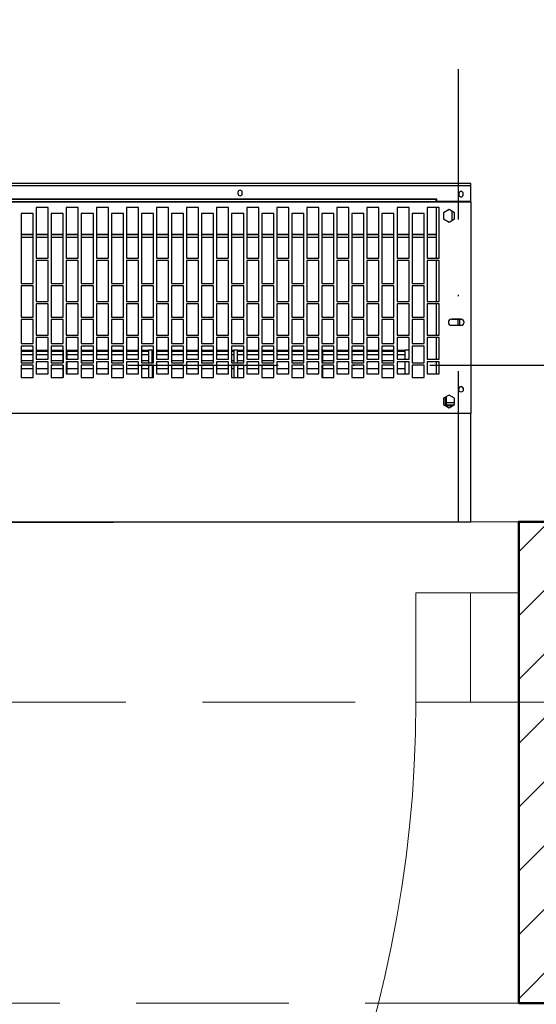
# Model space of a CAD drawing. Header units: centimetres. Extents: x -2715 to 104803, y -2927 to 32152.
# Tile 22 of 72: x 86799 to 86842, y -489 to -407. Entities that reach past the tile are written whole.
import ezdxf

# ---------------------------------------------------------------- set-up
doc = ezdxf.new("R2010")
doc.units = ezdxf.units.CM
doc.header["$MEASUREMENT"] = 0
doc.linetypes.add('DASHDOT2', pattern=[0.5, 0.25, -0.125, 0, -0.125])
doc.linetypes.add('HIDDENX2', pattern=[19.05, 12.7, -6.35])
for name, color, linetype, lineweight in [('1_ doors proj.', 252, 'Continuous', 15), ('1_ hatch proj.', 252, 'Continuous', 9), ('1_ projection', 252, 'HIDDENX2', 5), ('1_ przerywana  S_CONSTRUCTION', 252, 'DASHDOT2', 25), ('1_ wall STRUCT proj.', 252, 'Continuous', 50), ('1_ wall STRUCT-DIV rozbiorka', 252, 'Continuous', 9)]:
    doc.layers.add(name, color=color, linetype=linetype, lineweight=lineweight)
doc.layers.add('Sonniger opisy', color=255, linetype='Continuous')
doc.linetypes.add('Rozbiö˘ka', pattern='A,7,[121,msgB.shx,S=1,R=0,X=0.5,Y=-1.826635],7', length=14)

# ---------------------------------------------------------------- blocks, each defined once
blk = doc.blocks.new('FDSFGGDHGFH')
for p, q in [((109, 0), (109, -9.092)), ((117.546, 0), (114, 0)), ((109, -9.092), (113.546, -9.092))]:
    blk.add_line(p, q)
for points in [[(109, -9.092), (109, 0), (113.546, 0), (113.546, -9.092)], [(113.546, -9.092), (113.546, 0), (117.546, 0), (117.546, -9.092)]]:
    blk.add_lwpolyline(points, close=True)
blk.add_arc((8.092, -9.092), 100.908, 270, 0)
blk = doc.blocks.new('GUARD ONE')
at = {"layer": 'Sonniger opisy', "color": 7, "linetype": 'Continuous', "lineweight": 25, "transparency": 16777216}
for p, q in [((796.768, 483.087), (796.083, 483.087)), ((796.185, 483.306), (796.768, 483.306)), ((796.768, 483.318), (796.207, 483.318)), ((796.538, 482.458), (796.993, 482.721)), ((796.768, 482.595), (796.768, 483.38)), ((796.818, 483.351), (796.818, 482.624)), ((797.568, 480.688), (797.568, 479.688)), ((799.568, 480.988), (799.568, 479.988)), ((800.218, 479.688), (800.218, 480.688)), ((800.218, 480.284), (800.863, 480.284)), ((800.863, 480.254), (800.218, 480.254)), ((801.113, 480.284), (802.113, 480.284)), ((802.113, 480.254), (801.113, 480.254)), ((802.363, 480.284), (803.363, 480.284)), ((803.363, 480.254), (802.363, 480.254)), ((803.613, 480.284), (804.613, 480.284)), ((804.613, 480.254), (803.613, 480.254)), ((804.863, 480.284), (805.863, 480.284)), ((805.863, 480.254), (804.863, 480.254)), ((806.113, 480.284), (807.018, 480.284)), ((807.018, 480.254), (806.113, 480.254)), ((807.018, 480.988), (807.018, 479.988)), ((807.363, 480.284), (808.363, 480.284)), ((808.363, 480.254), (807.363, 480.254)), ((808.612, 480.284), (809.612, 480.284)), ((809.612, 480.254), (808.612, 480.254)), ((809.862, 480.284), (810.862, 480.284)), ((810.862, 480.254), (809.862, 480.254)), ((811.112, 480.284), (812.112, 480.284)), ((812.112, 480.254), (811.112, 480.254)), ((812.362, 480.284), (813.362, 480.284)), ((813.362, 480.254), (812.362, 480.254)), ((813.612, 480.284), (814.117, 480.284)), ((814.117, 480.254), (813.612, 480.254)), ((814.117, 479.988), (814.117, 480.988)), ((814.417, 479.988), (814.417, 480.988)), ((814.417, 480.284), (814.612, 480.284)), ((814.612, 480.254), (814.417, 480.254)), ((814.862, 480.284), (815.862, 480.284)), ((815.862, 480.254), (814.862, 480.254)), ((816.112, 480.284), (817.112, 480.284)), ((817.112, 480.254), (816.112, 480.254)), ((817.362, 480.284), (818.362, 480.284)), ((818.362, 480.254), (817.362, 480.254)), ((818.612, 480.284), (819.612, 480.284)), ((819.612, 480.254), (818.612, 480.254)), ((819.862, 480.284), (820.862, 480.284)), ((820.862, 480.254), (819.862, 480.254)), ((821.112, 480.284), (821.217, 480.284)), ((821.217, 480.254), (821.112, 480.254)), ((821.217, 479.988), (821.217, 480.988)), ((821.517, 479.988), (821.517, 480.988)), ((821.517, 480.284), (822.112, 480.284)), ((822.112, 480.254), (821.517, 480.254)), ((822.362, 480.284), (823.362, 480.284)), ((823.362, 480.254), (822.362, 480.254)), ((823.612, 480.284), (824.612, 480.284)), ((824.612, 480.254), (823.612, 480.254)), ((824.862, 480.284), (825.862, 480.284)), ((825.862, 480.254), (824.862, 480.254)), ((826.112, 480.284), (827.112, 480.284)), ((827.112, 480.254), (826.112, 480.254)), ((827.362, 480.284), (828.317, 480.284)), ((828.317, 480.254), (827.362, 480.254)), ((828.317, 479.688), (828.317, 480.688)), ((828.617, 479.988), (828.617, 480.988)), ((828.617, 480.284), (829.612, 480.284)), ((829.612, 480.254), (828.617, 480.254)), ((829.862, 480.284), (830.862, 480.284)), ((830.862, 480.254), (829.862, 480.254)), ((831.112, 480.284), (832.112, 480.284)), ((832.112, 480.254), (831.112, 480.254)), ((797.363, 479.688), (798.363, 479.688)), ((797.568, 479.488), (797.568, 477.688)), ((798.613, 479.988), (799.613, 479.988)), ((799.863, 479.688), (800.863, 479.688)), ((801.113, 479.988), (802.113, 479.988)), ((801.113, 479.611), (802.113, 479.611)), ((802.113, 479.582), (801.113, 479.582)), ((802.363, 479.688), (803.363, 479.688)), ((803.613, 479.988), (804.613, 479.988)), ((803.613, 479.611), (804.613, 479.611)), ((804.613, 479.582), (803.613, 479.582)), ((804.863, 479.688), (805.863, 479.688)), ((806.113, 479.988), (807.113, 479.988)), ((806.113, 479.611), (807.018, 479.611)), ((807.018, 479.582), (806.113, 479.582)), ((807.363, 479.688), (808.363, 479.688)), ((808.612, 479.988), (809.612, 479.988)), ((808.612, 479.611), (809.612, 479.611)), ((809.612, 479.582), (808.612, 479.582)), ((809.862, 479.688), (810.862, 479.688)), ((811.112, 479.988), (812.112, 479.988)), ((811.112, 479.611), (812.112, 479.611)), ((812.112, 479.582), (811.112, 479.582)), ((812.362, 479.688), (813.362, 479.688)), ((813.612, 479.988), (814.612, 479.988)), ((813.612, 479.611), (814.117, 479.611)), ((814.117, 479.582), (813.612, 479.582)), ((814.417, 479.611), (814.612, 479.611)), ((814.612, 479.582), (814.417, 479.582)), ((814.862, 479.688), (815.862, 479.688)), ((816.112, 479.988), (817.112, 479.988)), ((816.112, 479.611), (817.112, 479.611)), ((817.112, 479.582), (816.112, 479.582)), ((817.362, 479.688), (818.362, 479.688)), ((818.612, 479.988), (819.612, 479.988)), ((818.612, 479.611), (819.612, 479.611)), ((819.612, 479.582), (818.612, 479.582)), ((819.862, 479.688), (820.862, 479.688)), ((821.112, 479.988), (822.112, 479.988)), ((821.112, 479.611), (821.217, 479.611)), ((821.217, 479.582), (821.112, 479.582)), ((821.517, 479.611), (822.112, 479.611)), ((822.112, 479.582), (821.517, 479.582)), ((822.362, 479.688), (823.362, 479.688)), ((823.612, 479.988), (824.612, 479.988)), ((823.612, 479.611), (824.612, 479.611)), ((824.612, 479.582), (823.612, 479.582)), ((824.862, 479.688), (825.862, 479.688)), ((826.112, 479.988), (827.112, 479.988)), ((826.112, 479.611), (827.112, 479.611)), ((827.112, 479.582), (826.112, 479.582)), ((827.362, 479.688), (828.362, 479.688)), ((828.612, 479.988), (829.612, 479.988)), ((828.617, 479.611), (829.612, 479.611)), ((829.612, 479.582), (828.617, 479.582)), ((829.862, 479.688), (830.862, 479.688)), ((831.112, 479.988), (832.112, 479.988)), ((831.112, 479.611), (832.112, 479.611)), ((832.112, 479.582), (831.112, 479.582)), ((800.218, 479.122), (800.863, 479.122)), ((800.863, 479.094), (800.218, 479.094)), ((800.218, 478.837), (800.863, 478.837)), ((800.863, 478.813), (800.218, 478.813)), ((800.218, 478.769), (800.863, 478.769)), ((800.863, 478.749), (800.218, 478.749)), ((801.113, 479.122), (802.113, 479.122)), ((802.113, 479.094), (801.113, 479.094)), ((801.113, 478.837), (802.113, 478.837)), ((802.113, 478.813), (801.113, 478.813)), ((801.113, 478.769), (802.113, 478.769)), ((802.113, 478.749), (801.113, 478.749)), ((802.363, 479.122), (803.363, 479.122)), ((803.363, 479.094), (802.363, 479.094)), ((802.363, 478.837), (803.363, 478.837)), ((803.363, 478.813), (802.363, 478.813)), ((802.363, 478.769), (803.363, 478.769)), ((803.363, 478.749), (802.363, 478.749)), ((803.613, 479.122), (804.613, 479.122)), ((804.613, 479.094), (803.613, 479.094)), ((803.613, 478.837), (804.613, 478.837)), ((804.613, 478.813), (803.613, 478.813)), ((803.613, 478.769), (804.613, 478.769)), ((804.613, 478.749), (803.613, 478.749)), ((804.863, 479.122), (805.863, 479.122)), ((805.863, 479.094), (804.863, 479.094)), ((804.863, 478.837), (805.863, 478.837)), ((805.863, 478.813), (804.863, 478.813)), ((804.863, 478.769), (805.863, 478.769)), ((805.863, 478.749), (804.863, 478.749)), ((806.113, 479.122), (807.018, 479.122)), ((807.018, 479.094), (806.113, 479.094)), ((806.113, 478.837), (807.018, 478.837)), ((807.018, 478.813), (806.113, 478.813)), ((806.113, 478.769), (807.018, 478.769)), ((807.018, 478.749), (806.113, 478.749)), ((807.363, 479.122), (808.363, 479.122)), ((808.363, 479.094), (807.363, 479.094)), ((807.363, 478.837), (808.363, 478.837)), ((808.363, 478.813), (807.363, 478.813)), ((807.363, 478.769), (808.363, 478.769)), ((808.363, 478.749), (807.363, 478.749)), ((808.612, 479.122), (809.612, 479.122)), ((809.612, 479.094), (808.612, 479.094)), ((808.612, 478.837), (809.612, 478.837)), ((809.612, 478.813), (808.612, 478.813)), ((808.612, 478.769), (809.612, 478.769)), ((809.612, 478.749), (808.612, 478.749)), ((809.862, 479.122), (810.862, 479.122)), ((810.862, 479.094), (809.862, 479.094)), ((809.862, 478.837), (810.862, 478.837)), ((810.862, 478.813), (809.862, 478.813)), ((809.862, 478.769), (810.862, 478.769)), ((810.862, 478.749), (809.862, 478.749)), ((811.112, 479.122), (812.112, 479.122)), ((812.112, 479.094), (811.112, 479.094)), ((811.112, 478.837), (812.112, 478.837)), ((812.112, 478.813), (811.112, 478.813)), ((811.112, 478.769), (812.112, 478.769)), ((812.112, 478.749), (811.112, 478.749)), ((812.362, 479.122), (813.362, 479.122)), ((813.362, 479.094), (812.362, 479.094)), ((812.362, 478.837), (813.362, 478.837)), ((813.362, 478.813), (812.362, 478.813)), ((812.362, 478.769), (813.362, 478.769)), ((813.362, 478.749), (812.362, 478.749)), ((813.612, 479.122), (814.117, 479.122)), ((814.117, 479.094), (813.612, 479.094)), ((813.612, 478.837), (814.117, 478.837)), ((814.117, 478.813), (813.612, 478.813)), ((813.612, 478.769), (814.117, 478.769)), ((814.117, 478.749), (813.612, 478.749)), ((814.117, 478.731), (814.417, 478.731)), ((814.417, 479.122), (814.612, 479.122)), ((814.612, 479.094), (814.417, 479.094)), ((814.417, 478.837), (814.612, 478.837)), ((814.612, 478.813), (814.417, 478.813)), ((814.417, 478.769), (814.612, 478.769)), ((814.612, 478.749), (814.417, 478.749)), ((814.862, 479.122), (815.862, 479.122)), ((815.862, 479.094), (814.862, 479.094)), ((814.862, 478.837), (815.862, 478.837)), ((815.862, 478.813), (814.862, 478.813)), ((814.862, 478.769), (815.862, 478.769)), ((815.862, 478.749), (814.862, 478.749)), ((816.112, 479.122), (817.112, 479.122)), ((817.112, 479.094), (816.112, 479.094)), ((816.112, 478.837), (817.112, 478.837)), ((817.112, 478.813), (816.112, 478.813)), ((816.112, 478.769), (817.112, 478.769)), ((817.112, 478.749), (816.112, 478.749)), ((817.362, 479.122), (818.362, 479.122)), ((818.362, 479.094), (817.362, 479.094)), ((817.362, 478.837), (818.362, 478.837)), ((818.362, 478.813), (817.362, 478.813)), ((817.362, 478.769), (818.362, 478.769)), ((818.362, 478.749), (817.362, 478.749)), ((818.612, 479.122), (819.612, 479.122)), ((819.612, 479.094), (818.612, 479.094)), ((818.612, 478.837), (819.612, 478.837)), ((819.612, 478.813), (818.612, 478.813)), ((818.612, 478.769), (819.612, 478.769)), ((819.612, 478.749), (818.612, 478.749)), ((819.862, 479.122), (820.862, 479.122)), ((820.862, 479.094), (819.862, 479.094)), ((819.862, 478.837), (820.862, 478.837)), ((820.862, 478.813), (819.862, 478.813)), ((819.862, 478.769), (820.862, 478.769)), ((820.862, 478.749), (819.862, 478.749)), ((821.112, 479.122), (821.217, 479.122)), ((821.217, 479.094), (821.112, 479.094)), ((821.112, 478.837), (821.217, 478.837)), ((821.217, 478.813), (821.112, 478.813)), ((821.112, 478.769), (821.217, 478.769)), ((821.217, 478.749), (821.112, 478.749)), ((821.217, 478.731), (821.517, 478.731)), ((821.517, 479.122), (822.112, 479.122)), ((822.112, 479.094), (821.517, 479.094)), ((821.517, 478.837), (822.112, 478.837)), ((822.112, 478.813), (821.517, 478.813)), ((821.517, 478.769), (822.112, 478.769)), ((822.112, 478.749), (821.517, 478.749)), ((822.362, 479.122), (823.362, 479.122)), ((823.362, 479.094), (822.362, 479.094)), ((822.362, 478.837), (823.362, 478.837)), ((823.362, 478.813), (822.362, 478.813)), ((822.362, 478.769), (823.362, 478.769)), ((823.362, 478.749), (822.362, 478.749)), ((823.612, 479.122), (824.612, 479.122)), ((824.612, 479.094), (823.612, 479.094)), ((823.612, 478.837), (824.612, 478.837)), ((824.612, 478.813), (823.612, 478.813)), ((823.612, 478.769), (824.612, 478.769)), ((824.612, 478.749), (823.612, 478.749)), ((824.862, 479.122), (825.862, 479.122)), ((825.862, 479.094), (824.862, 479.094)), ((824.862, 478.837), (825.862, 478.837)), ((825.862, 478.813), (824.862, 478.813)), ((824.862, 478.769), (825.862, 478.769)), ((825.862, 478.749), (824.862, 478.749)), ((826.112, 479.122), (827.112, 479.122)), ((827.112, 479.094), (826.112, 479.094)), ((826.112, 478.837), (827.112, 478.837)), ((827.112, 478.813), (826.112, 478.813)), ((826.112, 478.769), (827.112, 478.769)), ((827.112, 478.749), (826.112, 478.749)), ((827.362, 479.122), (828.317, 479.122)), ((828.317, 479.094), (827.362, 479.094)), ((827.362, 478.837), (828.317, 478.837)), ((828.317, 478.813), (827.362, 478.813)), ((827.362, 478.769), (828.317, 478.769)), ((828.317, 478.749), (827.362, 478.749)), ((828.617, 479.122), (829.612, 479.122)), ((829.612, 479.094), (828.617, 479.094)), ((828.617, 478.837), (829.612, 478.837)), ((829.612, 478.813), (828.617, 478.813)), ((828.617, 478.769), (829.612, 478.769)), ((829.612, 478.749), (828.617, 478.749)), ((829.862, 479.122), (830.862, 479.122)), ((830.862, 479.094), (829.862, 479.094)), ((829.862, 478.837), (830.862, 478.837)), ((830.862, 478.813), (829.862, 478.813)), ((829.862, 478.769), (830.862, 478.769)), ((830.862, 478.749), (829.862, 478.749)), ((831.112, 479.122), (832.112, 479.122)), ((832.112, 479.094), (831.112, 479.094)), ((831.112, 478.837), (832.112, 478.837)), ((832.112, 478.813), (831.112, 478.813)), ((831.112, 478.769), (832.112, 478.769)), ((832.112, 478.749), (831.112, 478.749)), ((798.613, 478.388), (799.613, 478.388)), ((801.113, 478.388), (802.113, 478.388)), ((803.613, 478.388), (804.613, 478.388)), ((806.113, 478.388), (807.113, 478.388)), ((808.612, 478.388), (809.612, 478.388)), ((811.112, 478.388), (812.112, 478.388)), ((813.612, 478.388), (814.612, 478.388)), ((816.112, 478.388), (817.112, 478.388)), ((818.612, 478.388), (819.612, 478.388)), ((821.112, 478.388), (822.112, 478.388)), ((823.612, 478.388), (824.612, 478.388)), ((826.112, 478.388), (827.112, 478.388)), ((828.612, 478.388), (829.612, 478.388)), ((831.112, 478.388), (832.112, 478.388)), ((797.363, 477.688), (798.363, 477.688)), ((797.568, 477.488), (797.568, 474.888)), ((799.863, 477.688), (800.863, 477.688)), ((802.363, 477.688), (803.363, 477.688)), ((804.863, 477.688), (805.863, 477.688)), ((807.363, 477.688), (808.363, 477.688)), ((809.862, 477.688), (810.862, 477.688)), ((812.362, 477.688), (813.362, 477.688)), ((814.862, 477.688), (815.862, 477.688)), ((817.362, 477.688), (818.362, 477.688)), ((819.862, 477.688), (820.862, 477.688)), ((822.362, 477.688), (823.362, 477.688)), ((824.862, 477.688), (825.862, 477.688)), ((827.362, 477.688), (828.362, 477.688)), ((829.862, 477.688), (830.862, 477.688)), ((795.638, 476.662), (795.638, 476.162)), ((795.818, 476.162), (795.818, 476.662)), ((798.613, 476.188), (799.613, 476.188)), ((801.113, 476.188), (802.113, 476.188)), ((803.613, 476.188), (804.613, 476.188)), ((806.113, 476.188), (807.113, 476.188)), ((808.612, 476.188), (809.612, 476.188)), ((811.112, 476.188), (812.112, 476.188)), ((813.612, 476.188), (814.612, 476.188)), ((816.112, 476.188), (817.112, 476.188)), ((818.612, 476.188), (819.612, 476.188)), ((821.112, 476.188), (822.112, 476.188)), ((823.612, 476.188), (824.612, 476.188)), ((826.112, 476.188), (827.112, 476.188)), ((828.612, 476.188), (829.612, 476.188)), ((831.112, 476.188), (832.112, 476.188)), ((797.363, 474.888), (798.363, 474.888)), ((797.568, 474.688), (797.568, 471.288)), ((799.863, 474.888), (800.863, 474.888)), ((802.363, 474.888), (803.363, 474.888)), ((804.863, 474.888), (805.863, 474.888)), ((807.363, 474.888), (808.363, 474.888)), ((809.862, 474.888), (810.862, 474.888)), ((812.362, 474.888), (813.362, 474.888)), ((814.862, 474.888), (815.862, 474.888)), ((817.362, 474.888), (818.362, 474.888)), ((819.862, 474.888), (820.862, 474.888)), ((822.362, 474.888), (823.362, 474.888)), ((824.862, 474.888), (825.862, 474.888)), ((827.362, 474.888), (828.362, 474.888)), ((829.862, 474.888), (830.862, 474.888)), ((798.613, 473.388), (799.613, 473.388)), ((801.113, 473.388), (802.113, 473.388)), ((803.613, 473.388), (804.613, 473.388)), ((806.113, 473.388), (807.113, 473.388)), ((808.612, 473.388), (809.612, 473.388)), ((811.112, 473.388), (812.112, 473.388)), ((813.612, 473.388), (814.612, 473.388)), ((816.112, 473.388), (817.112, 473.388)), ((818.612, 473.388), (819.612, 473.388)), ((821.112, 473.388), (822.112, 473.388)), ((823.612, 473.388), (824.612, 473.388)), ((826.112, 473.388), (827.112, 473.388)), ((828.612, 473.388), (829.612, 473.388)), ((831.112, 473.388), (832.112, 473.388)), ((797.363, 471.288), (798.363, 471.288)), ((799.863, 471.288), (800.863, 471.288)), ((802.363, 471.288), (803.363, 471.288)), ((804.863, 471.288), (805.863, 471.288)), ((807.363, 471.288), (808.363, 471.288)), ((809.862, 471.288), (810.862, 471.288)), ((812.362, 471.288), (813.362, 471.288)), ((814.862, 471.288), (815.862, 471.288)), ((817.362, 471.288), (818.362, 471.288)), ((819.862, 471.288), (820.862, 471.288)), ((822.362, 471.288), (823.362, 471.288)), ((824.862, 471.288), (825.862, 471.288)), ((827.362, 471.288), (828.362, 471.288)), ((829.862, 471.288), (830.862, 471.288)), ((797.568, 471.088), (797.568, 466.888)), ((798.363, 469.338), (797.568, 469.338)), ((798.363, 469.131), (797.568, 469.131)), ((798.363, 469.08), (797.568, 469.08)), ((799.613, 469.338), (798.613, 469.338)), ((799.613, 469.131), (798.613, 469.131)), ((799.613, 469.08), (798.613, 469.08)), ((800.863, 469.338), (799.863, 469.338)), ((800.863, 469.131), (799.863, 469.131)), ((800.863, 469.08), (799.863, 469.08)), ((802.113, 469.338), (801.113, 469.338)), ((802.113, 469.131), (801.113, 469.131)), ((802.113, 469.08), (801.113, 469.08)), ((803.363, 469.338), (802.363, 469.338)), ((803.363, 469.131), (802.363, 469.131)), ((803.363, 469.08), (802.363, 469.08)), ((804.613, 469.338), (803.613, 469.338)), ((804.613, 469.131), (803.613, 469.131)), ((804.613, 469.08), (803.613, 469.08)), ((805.863, 469.338), (804.863, 469.338)), ((805.863, 469.131), (804.863, 469.131)), ((805.863, 469.08), (804.863, 469.08)), ((807.113, 469.338), (806.113, 469.338)), ((807.113, 469.131), (806.113, 469.131)), ((807.113, 469.08), (806.113, 469.08)), ((808.363, 469.338), (807.363, 469.338)), ((808.363, 469.131), (807.363, 469.131)), ((808.363, 469.08), (807.363, 469.08)), ((809.612, 469.338), (808.612, 469.338)), ((809.612, 469.131), (808.612, 469.131)), ((809.612, 469.08), (808.612, 469.08)), ((810.862, 469.338), (809.862, 469.338)), ((810.862, 469.131), (809.862, 469.131)), ((810.862, 469.08), (809.862, 469.08)), ((812.112, 469.338), (811.112, 469.338)), ((812.112, 469.131), (811.112, 469.131)), ((812.112, 469.08), (811.112, 469.08)), ((813.362, 469.338), (812.362, 469.338)), ((813.362, 469.131), (812.362, 469.131)), ((813.362, 469.08), (812.362, 469.08)), ((814.612, 469.338), (813.612, 469.338)), ((814.612, 469.131), (813.612, 469.131)), ((814.612, 469.08), (813.612, 469.08)), ((815.862, 469.338), (814.862, 469.338)), ((815.862, 469.131), (814.862, 469.131)), ((815.862, 469.08), (814.862, 469.08)), ((817.112, 469.338), (816.112, 469.338)), ((817.112, 469.131), (816.112, 469.131)), ((817.112, 469.08), (816.112, 469.08)), ((818.362, 469.338), (817.362, 469.338)), ((818.362, 469.131), (817.362, 469.131)), ((818.362, 469.08), (817.362, 469.08)), ((819.612, 469.338), (818.612, 469.338)), ((819.612, 469.131), (818.612, 469.131)), ((819.612, 469.08), (818.612, 469.08)), ((820.862, 469.338), (819.862, 469.338)), ((820.862, 469.131), (819.862, 469.131)), ((820.862, 469.08), (819.862, 469.08)), ((822.112, 469.338), (821.112, 469.338)), ((822.112, 469.131), (821.112, 469.131)), ((822.112, 469.08), (821.112, 469.08)), ((823.362, 469.338), (822.362, 469.338)), ((823.362, 469.131), (822.362, 469.131)), ((823.362, 469.08), (822.362, 469.08)), ((824.612, 469.338), (823.612, 469.338)), ((824.612, 469.131), (823.612, 469.131)), ((824.612, 469.08), (823.612, 469.08)), ((825.862, 469.338), (824.862, 469.338)), ((825.862, 469.131), (824.862, 469.131)), ((825.862, 469.08), (824.862, 469.08)), ((827.112, 469.338), (826.112, 469.338)), ((827.112, 469.131), (826.112, 469.131)), ((827.112, 469.08), (826.112, 469.08)), ((828.362, 469.338), (827.362, 469.338)), ((828.362, 469.131), (827.362, 469.131)), ((828.362, 469.08), (827.362, 469.08)), ((829.612, 469.338), (828.612, 469.338)), ((829.612, 469.131), (828.612, 469.131)), ((829.612, 469.08), (828.612, 469.08)), ((830.862, 469.338), (829.862, 469.338)), ((830.862, 469.131), (829.862, 469.131)), ((830.862, 469.08), (829.862, 469.08)), ((832.112, 469.338), (831.112, 469.338)), ((832.112, 469.131), (831.112, 469.131)), ((832.112, 469.08), (831.112, 469.08)), ((796.268, 467.934), (796.268, 467.199)), ((798.613, 467.388), (799.613, 467.388)), ((801.113, 467.388), (802.113, 467.388)), ((803.613, 467.388), (804.613, 467.388)), ((806.113, 467.388), (807.113, 467.388)), ((808.612, 467.388), (809.612, 467.388)), ((811.112, 467.388), (812.112, 467.388)), ((813.612, 467.388), (814.612, 467.388)), ((816.112, 467.388), (817.112, 467.388)), ((818.612, 467.388), (819.612, 467.388)), ((821.112, 467.388), (822.112, 467.388)), ((823.612, 467.388), (824.612, 467.388)), ((826.112, 467.388), (827.112, 467.388)), ((828.612, 467.388), (829.612, 467.388)), ((831.112, 467.388), (832.112, 467.388)), ((797.538, 466.372), (794.738, 466.372)), ((794.938, 466.412), (794.938, 466.372)), ((795.098, 466.412), (795.098, 466.372)), ((795.938, 466.412), (795.938, 466.372)), ((796.268, 466.412), (796.268, 466.372)), ((797.318, 466.412), (797.318, 466.372)), ((797.363, 466.888), (798.363, 466.888)), ((797.418, 466.384), (797.568, 466.384)), ((797.418, 466.384), (797.568, 466.384)), ((901.837, 466.412), (797.638, 466.412)), ((797.638, 466.188), (797.638, 466.365)), ((799.863, 466.888), (800.863, 466.888)), ((802.363, 466.888), (803.363, 466.888)), ((804.863, 466.888), (805.863, 466.888)), ((807.363, 466.888), (808.363, 466.888)), ((809.862, 466.888), (810.862, 466.888)), ((812.362, 466.888), (813.362, 466.888)), ((814.862, 466.888), (815.862, 466.888)), ((817.362, 466.888), (818.362, 466.888)), ((819.862, 466.888), (820.862, 466.888)), ((822.362, 466.888), (823.362, 466.888)), ((824.862, 466.888), (825.862, 466.888)), ((827.362, 466.888), (828.362, 466.888)), ((829.862, 466.888), (830.862, 466.888)), ((901.937, 466.188), (797.538, 466.188))]:
    blk.add_line(p, q, dxfattribs=at)
for points in [[(901.837, 466.188), (901.837, 466.365), (901.837, 466.412), (904.737, 466.412), (904.737, 483.988), (904.737, 492.988), (794.738, 492.988), (794.738, 483.988), (904.737, 483.988)], [(901.837, 466.365), (797.638, 466.365), (797.638, 466.412), (794.738, 466.412), (794.738, 483.988)], [(796.538, 482.462), (796.538, 482.462), (796.993, 482.725), (796.993, 483.25), (796.538, 483.513), (796.083, 483.25), (796.083, 482.725), (796.538, 482.462)], [(796.993, 483.246), (796.538, 483.509), (796.083, 483.246)], [(796.083, 482.725), (796.538, 482.462), (796.993, 482.725)], [(799.568, 479.788), (799.568, 478.731), (799.613, 478.731)], [(799.863, 478.731), (800.218, 478.731), (800.218, 479.488)], [(807.018, 479.788), (807.018, 478.731), (807.113, 478.731), (807.018, 478.731)], [(814.117, 479.788), (814.117, 478.731), (814.417, 478.731), (814.417, 479.788)], [(821.217, 479.788), (821.217, 478.731), (821.517, 478.731), (821.517, 479.788)], [(828.317, 478.731), (828.362, 478.731), (828.317, 478.731), (828.317, 479.488)], [(828.617, 478.731), (828.612, 478.731), (828.617, 478.731), (828.617, 479.788)], [(796.538, 467.043), (796.538, 467.043), (796.993, 467.306), (796.993, 467.831), (796.538, 468.094), (796.083, 467.831), (796.083, 467.306), (796.538, 467.043)], [(796.993, 467.827), (796.538, 468.09), (796.083, 467.827)], [(796.083, 467.306), (796.538, 467.043), (796.993, 467.306)], [(794.738, 466.412), (794.738, 466.372), (794.738, 466.372), (794.738, 465.053), (794.738, 464.873), (904.737, 464.873), (904.737, 465.053), (794.738, 465.053)], [(794.738, 466.372), (797.538, 466.372), (797.538, 466.372), (797.538, 466.188), (901.937, 466.188), (901.937, 466.372)], [(797.418, 466.412), (797.418, 466.384), (797.418, 466.384), (797.418, 466.372)], [(797.568, 466.412), (797.568, 466.384), (797.568, 466.384), (797.568, 466.188)]]:
    blk.add_lwpolyline(points, dxfattribs=at)
for points in [[(795.718, 481.938, -1), (795.358, 481.938), (795.358, 482.038, -1), (795.718, 482.038)], [(795.358, 465.818), (795.358, 465.718, 1), (795.718, 465.718), (795.718, 465.818, 1)], [(813.727, 465.716), (813.727, 465.616, 1), (814.087, 465.616), (814.087, 465.716, 1)]]:
    blk.add_lwpolyline(points, format="xyb", close=True, dxfattribs=at)
for points in [[(797.363, 480.688), (797.363, 479.688), (798.363, 479.688), (798.363, 480.688)], [(799.613, 479.988), (799.613, 480.988), (798.613, 480.988), (798.613, 479.988)], [(799.863, 480.688), (799.863, 479.688), (800.863, 479.688), (800.863, 480.688)], [(802.113, 479.988), (802.113, 480.988), (801.113, 480.988), (801.113, 479.988)], [(802.363, 480.688), (802.363, 479.688), (803.363, 479.688), (803.363, 480.688)], [(804.613, 479.988), (804.613, 480.988), (803.613, 480.988), (803.613, 479.988)], [(804.863, 480.688), (804.863, 479.688), (805.863, 479.688), (805.863, 480.688)], [(807.113, 479.988), (807.113, 480.988), (806.113, 480.988), (806.113, 479.988)], [(807.363, 480.688), (807.363, 479.688), (808.363, 479.688), (808.363, 480.688)], [(809.612, 479.988), (809.612, 480.988), (808.612, 480.988), (808.612, 479.988)], [(809.862, 480.688), (809.862, 479.688), (810.862, 479.688), (810.862, 480.688)], [(812.112, 479.988), (812.112, 480.988), (811.112, 480.988), (811.112, 479.988)], [(812.362, 480.688), (812.362, 479.688), (813.362, 479.688), (813.362, 480.688)], [(814.612, 479.988), (814.612, 480.988), (813.612, 480.988), (813.612, 479.988)], [(814.862, 480.688), (814.862, 479.688), (815.862, 479.688), (815.862, 480.688)], [(817.112, 479.988), (817.112, 480.988), (816.112, 480.988), (816.112, 479.988)], [(817.362, 480.688), (817.362, 479.688), (818.362, 479.688), (818.362, 480.688)], [(819.612, 479.988), (819.612, 480.988), (818.612, 480.988), (818.612, 479.988)], [(819.862, 480.688), (819.862, 479.688), (820.862, 479.688), (820.862, 480.688)], [(822.112, 479.988), (822.112, 480.988), (821.112, 480.988), (821.112, 479.988)], [(822.362, 480.688), (822.362, 479.688), (823.362, 479.688), (823.362, 480.688)], [(824.612, 479.988), (824.612, 480.988), (823.612, 480.988), (823.612, 479.988)], [(824.862, 480.688), (824.862, 479.688), (825.862, 479.688), (825.862, 480.688)], [(827.112, 479.988), (827.112, 480.988), (826.112, 480.988), (826.112, 479.988)], [(827.362, 480.688), (827.362, 479.688), (828.362, 479.688), (828.362, 480.688)], [(829.612, 479.988), (829.612, 480.988), (828.612, 480.988), (828.612, 479.988)], [(829.862, 480.688), (829.862, 479.688), (830.862, 479.688), (830.862, 480.688)], [(832.112, 479.988), (832.112, 480.988), (831.112, 480.988), (831.112, 479.988)], [(797.363, 479.488), (797.363, 477.688), (798.363, 477.688), (798.363, 479.488)], [(799.613, 478.388), (799.613, 479.788), (798.613, 479.788), (798.613, 478.388)], [(799.863, 479.488), (799.863, 477.688), (800.863, 477.688), (800.863, 479.488)], [(802.113, 478.388), (802.113, 479.788), (801.113, 479.788), (801.113, 478.388)], [(802.363, 479.488), (802.363, 477.688), (803.363, 477.688), (803.363, 479.488)], [(804.613, 478.388), (804.613, 479.788), (803.613, 479.788), (803.613, 478.388)], [(804.863, 479.488), (804.863, 477.688), (805.863, 477.688), (805.863, 479.488)], [(807.113, 478.388), (807.113, 479.788), (806.113, 479.788), (806.113, 478.388)], [(807.363, 479.488), (807.363, 477.688), (808.363, 477.688), (808.363, 479.488)], [(809.612, 478.388), (809.612, 479.788), (808.612, 479.788), (808.612, 478.388)], [(809.862, 479.488), (809.862, 477.688), (810.862, 477.688), (810.862, 479.488)], [(812.112, 478.388), (812.112, 479.788), (811.112, 479.788), (811.112, 478.388)], [(812.362, 479.488), (812.362, 477.688), (813.362, 477.688), (813.362, 479.488)], [(814.612, 478.388), (814.612, 479.788), (813.612, 479.788), (813.612, 478.388)], [(814.862, 479.488), (814.862, 477.688), (815.862, 477.688), (815.862, 479.488)], [(817.112, 478.388), (817.112, 479.788), (816.112, 479.788), (816.112, 478.388)], [(817.362, 479.488), (817.362, 477.688), (818.362, 477.688), (818.362, 479.488)], [(819.612, 478.388), (819.612, 479.788), (818.612, 479.788), (818.612, 478.388)], [(819.862, 479.488), (819.862, 477.688), (820.862, 477.688), (820.862, 479.488)], [(822.112, 478.388), (822.112, 479.788), (821.112, 479.788), (821.112, 478.388)], [(822.362, 479.488), (822.362, 477.688), (823.362, 477.688), (823.362, 479.488)], [(824.612, 478.388), (824.612, 479.788), (823.612, 479.788), (823.612, 478.388)], [(824.862, 479.488), (824.862, 477.688), (825.862, 477.688), (825.862, 479.488)], [(827.112, 478.388), (827.112, 479.788), (826.112, 479.788), (826.112, 478.388)], [(827.362, 479.488), (827.362, 477.688), (828.362, 477.688), (828.362, 479.488)], [(829.612, 478.388), (829.612, 479.788), (828.612, 479.788), (828.612, 478.388)], [(829.862, 479.488), (829.862, 477.688), (830.862, 477.688), (830.862, 479.488)], [(832.112, 478.388), (832.112, 479.788), (831.112, 479.788), (831.112, 478.388)], [(799.613, 476.188), (799.613, 478.188), (798.613, 478.188), (798.613, 476.188)], [(802.113, 476.188), (802.113, 478.188), (801.113, 478.188), (801.113, 476.188)], [(804.613, 476.188), (804.613, 478.188), (803.613, 478.188), (803.613, 476.188)], [(807.113, 476.188), (807.113, 478.188), (806.113, 478.188), (806.113, 476.188)], [(809.612, 476.188), (809.612, 478.188), (808.612, 478.188), (808.612, 476.188)], [(812.112, 476.188), (812.112, 478.188), (811.112, 478.188), (811.112, 476.188)], [(814.612, 476.188), (814.612, 478.188), (813.612, 478.188), (813.612, 476.188)], [(817.112, 476.188), (817.112, 478.188), (816.112, 478.188), (816.112, 476.188)], [(819.612, 476.188), (819.612, 478.188), (818.612, 478.188), (818.612, 476.188)], [(822.112, 476.188), (822.112, 478.188), (821.112, 478.188), (821.112, 476.188)], [(824.612, 476.188), (824.612, 478.188), (823.612, 478.188), (823.612, 476.188)], [(827.112, 476.188), (827.112, 478.188), (826.112, 478.188), (826.112, 476.188)], [(829.612, 476.188), (829.612, 478.188), (828.612, 478.188), (828.612, 476.188)], [(832.112, 476.188), (832.112, 478.188), (831.112, 478.188), (831.112, 476.188)], [(797.363, 477.488), (797.363, 474.888), (798.363, 474.888), (798.363, 477.488)], [(799.863, 477.488), (799.863, 474.888), (800.863, 474.888), (800.863, 477.488)], [(802.363, 477.488), (802.363, 474.888), (803.363, 474.888), (803.363, 477.488)], [(804.863, 477.488), (804.863, 474.888), (805.863, 474.888), (805.863, 477.488)], [(807.363, 477.488), (807.363, 474.888), (808.363, 474.888), (808.363, 477.488)], [(809.862, 477.488), (809.862, 474.888), (810.862, 474.888), (810.862, 477.488)], [(812.362, 477.488), (812.362, 474.888), (813.362, 474.888), (813.362, 477.488)], [(814.862, 477.488), (814.862, 474.888), (815.862, 474.888), (815.862, 477.488)], [(817.362, 477.488), (817.362, 474.888), (818.362, 474.888), (818.362, 477.488)], [(819.862, 477.488), (819.862, 474.888), (820.862, 474.888), (820.862, 477.488)], [(822.362, 477.488), (822.362, 474.888), (823.362, 474.888), (823.362, 477.488)], [(824.862, 477.488), (824.862, 474.888), (825.862, 474.888), (825.862, 477.488)], [(827.362, 477.488), (827.362, 474.888), (828.362, 474.888), (828.362, 477.488)], [(829.862, 477.488), (829.862, 474.888), (830.862, 474.888), (830.862, 477.488)], [(795.538, 476.162), (795.538, 476.162), (796.338, 476.162), (796.338, 476.162)], [(799.613, 473.388), (799.613, 475.988), (798.613, 475.988), (798.613, 473.388)], [(802.113, 473.388), (802.113, 475.988), (801.113, 475.988), (801.113, 473.388)], [(804.613, 473.388), (804.613, 475.988), (803.613, 475.988), (803.613, 473.388)], [(807.113, 473.388), (807.113, 475.988), (806.113, 475.988), (806.113, 473.388)], [(809.612, 473.388), (809.612, 475.988), (808.612, 475.988), (808.612, 473.388)], [(812.112, 473.388), (812.112, 475.988), (811.112, 475.988), (811.112, 473.388)], [(814.612, 473.388), (814.612, 475.988), (813.612, 475.988), (813.612, 473.388)], [(817.112, 473.388), (817.112, 475.988), (816.112, 475.988), (816.112, 473.388)], [(819.612, 473.388), (819.612, 475.988), (818.612, 475.988), (818.612, 473.388)], [(822.112, 473.388), (822.112, 475.988), (821.112, 475.988), (821.112, 473.388)], [(824.612, 473.388), (824.612, 475.988), (823.612, 475.988), (823.612, 473.388)], [(827.112, 473.388), (827.112, 475.988), (826.112, 475.988), (826.112, 473.388)], [(829.612, 473.388), (829.612, 475.988), (828.612, 475.988), (828.612, 473.388)], [(832.112, 473.388), (832.112, 475.988), (831.112, 475.988), (831.112, 473.388)], [(797.363, 474.688), (797.363, 471.288), (798.363, 471.288), (798.363, 474.688)], [(799.863, 474.688), (799.863, 471.288), (800.863, 471.288), (800.863, 474.688)], [(802.363, 474.688), (802.363, 471.288), (803.363, 471.288), (803.363, 474.688)], [(804.863, 474.688), (804.863, 471.288), (805.863, 471.288), (805.863, 474.688)], [(807.363, 474.688), (807.363, 471.288), (808.363, 471.288), (808.363, 474.688)], [(809.862, 474.688), (809.862, 471.288), (810.862, 471.288), (810.862, 474.688)], [(812.362, 474.688), (812.362, 471.288), (813.362, 471.288), (813.362, 474.688)], [(814.862, 474.688), (814.862, 471.288), (815.862, 471.288), (815.862, 474.688)], [(817.362, 474.688), (817.362, 471.288), (818.362, 471.288), (818.362, 474.688)], [(819.862, 474.688), (819.862, 471.288), (820.862, 471.288), (820.862, 474.688)], [(822.362, 474.688), (822.362, 471.288), (823.362, 471.288), (823.362, 474.688)], [(824.862, 474.688), (824.862, 471.288), (825.862, 471.288), (825.862, 474.688)], [(827.362, 474.688), (827.362, 471.288), (828.362, 471.288), (828.362, 474.688)], [(829.862, 474.688), (829.862, 471.288), (830.862, 471.288), (830.862, 474.688)], [(798.613, 473.188), (798.613, 467.388), (799.613, 467.388), (799.613, 473.188)], [(801.113, 473.188), (801.113, 467.388), (802.113, 467.388), (802.113, 473.188)], [(803.613, 473.188), (803.613, 467.388), (804.613, 467.388), (804.613, 473.188)], [(806.113, 473.188), (806.113, 467.388), (807.113, 467.388), (807.113, 473.188)], [(808.612, 473.188), (808.612, 467.388), (809.612, 467.388), (809.612, 473.188)], [(811.112, 473.188), (811.112, 467.388), (812.112, 467.388), (812.112, 473.188)], [(813.612, 473.188), (813.612, 467.388), (814.612, 467.388), (814.612, 473.188)], [(816.112, 473.188), (816.112, 467.388), (817.112, 467.388), (817.112, 473.188)], [(818.612, 473.188), (818.612, 467.388), (819.612, 467.388), (819.612, 473.188)], [(821.112, 473.188), (821.112, 467.388), (822.112, 467.388), (822.112, 473.188)], [(823.612, 473.188), (823.612, 467.388), (824.612, 467.388), (824.612, 473.188)], [(826.112, 473.188), (826.112, 467.388), (827.112, 467.388), (827.112, 473.188)], [(828.612, 473.188), (828.612, 467.388), (829.612, 467.388), (829.612, 473.188)], [(831.112, 473.188), (831.112, 467.388), (832.112, 467.388), (832.112, 473.188)], [(797.363, 471.088), (797.363, 466.888), (798.363, 466.888), (798.363, 471.088)], [(799.863, 471.088), (799.863, 466.888), (800.863, 466.888), (800.863, 471.088)], [(802.363, 471.088), (802.363, 466.888), (803.363, 466.888), (803.363, 471.088)], [(804.863, 471.088), (804.863, 466.888), (805.863, 466.888), (805.863, 471.088)], [(807.363, 471.088), (807.363, 466.888), (808.363, 466.888), (808.363, 471.088)], [(809.862, 471.088), (809.862, 466.888), (810.862, 466.888), (810.862, 471.088)], [(812.362, 471.088), (812.362, 466.888), (813.362, 466.888), (813.362, 471.088)], [(814.862, 471.088), (814.862, 466.888), (815.862, 466.888), (815.862, 471.088)], [(817.362, 471.088), (817.362, 466.888), (818.362, 466.888), (818.362, 471.088)], [(819.862, 471.088), (819.862, 466.888), (820.862, 466.888), (820.862, 471.088)], [(822.362, 471.088), (822.362, 466.888), (823.362, 466.888), (823.362, 471.088)], [(824.862, 471.088), (824.862, 466.888), (825.862, 466.888), (825.862, 471.088)], [(827.362, 471.088), (827.362, 466.888), (828.362, 466.888), (828.362, 471.088)], [(829.862, 471.088), (829.862, 466.888), (830.862, 466.888), (830.862, 471.088)]]:
    blk.add_lwpolyline(points, close=True, dxfattribs=at)
blk.add_lwpolyline([(796.338, 476.162, 1), (796.338, 476.662), (795.538, 476.662, 1), (795.538, 476.162)], format="xyb", dxfattribs=at)
for centre, radius, start, end in [((795.538, 481.938), 0.18, 180, 0), ((795.538, 476.412), 0.25, 180, 270), ((796.338, 476.412), 0.25, 270, 0), ((795.838, 466.315), 0.1, 34.45305, 74.94402), ((795.838, 466.315), 0.1, 34.449, 74.93118), ((795.538, 465.718), 0.18, 180, 0), ((813.907, 465.616), 0.18, 180, 0)]:
    blk.add_arc(centre, radius, start, end, dxfattribs=at)

msp = doc.modelspace()

# ---------------------------------------------------------------- hatches: boundary and pattern name
at = {"layer": '1_ hatch proj.'}
h = msp.add_hatch(dxfattribs=at)
h.set_pattern_fill('ANSI31', color=256, scale=30)
h.set_pattern_definition([(45, (-154, -2e-12), (-2.65165043, 2.65165043), [])])
h.paths.add_polyline_path([(86922.546, -489.069), (86840.546, -489.069), (86840.546, -449.069), (86922.546, -449.069)])

# ---------------------------------------------------------------- linework, layer by layer
at = {"layer": '1_ projection'}
for points in [[(86732.546, -449.069), (87055.546, -449.069)], [(87055.546, -464.069), (86732.546, -464.069)], [(86732.546, -489.069), (87055.546, -489.069)]]:
    msp.add_lwpolyline(points, dxfattribs=at)
at = {"layer": '1_ przerywana  S_CONSTRUCTION', "ltscale": 50}
for points in [[(86835.546, -449.069), (86835.546, 681.931)], [(86682.546, -436.069), (89183.546, -436.069)]]:
    msp.add_lwpolyline(points, dxfattribs=at)
at = {"layer": '1_ wall STRUCT proj.'}
msp.add_lwpolyline([(86922.546, -489.069), (86840.546, -489.069), (86840.546, -449.069), (86922.546, -449.069), (86922.546, -489.069)], dxfattribs=at)
at = {"layer": '1_ wall STRUCT-DIV rozbiorka', "linetype": 'Rozbiö˘ka', "lineweight": 9, "ltscale": 2.5}
msp.add_lwpolyline([(86722.546, -449.277), (86840.546, -449.069)], dxfattribs=at)

# ---------------------------------------------------------------- block references
at = {"layer": '1_ doors proj.'}
msp.add_blockref('FDSFGGDHGFH', (86723, -454.977), dxfattribs=at)
at = {"layer": 'Sonniger opisy', "rotation": 180}
msp.add_blockref('GUARD ONE', (87631.293, 43.912), dxfattribs=at)

doc.saveas('drawing.dxf')
